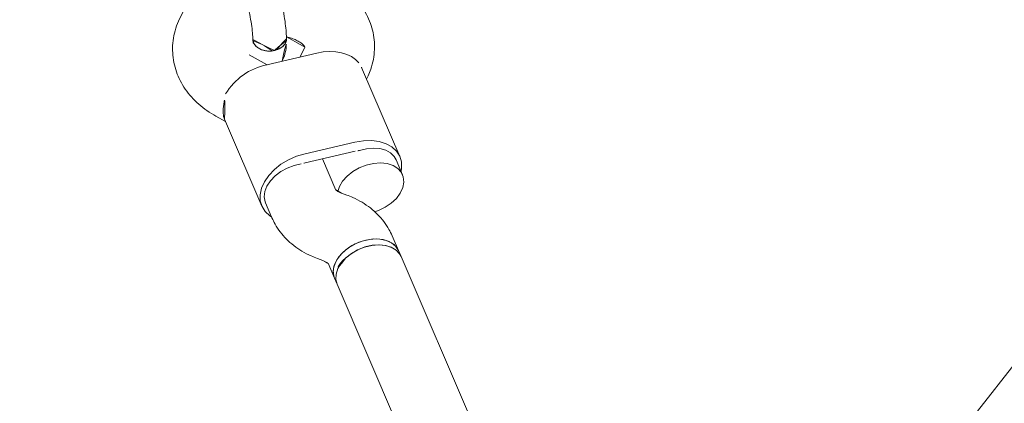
# Model space of a CAD drawing. Extents: x 5459245 to 5462690, y 5971016 to 5972523.
# Tile 120 of 136: x 5462451.7604 to 5462451.9864, y 5972213.4371 to 5972213.5252. Entities that reach past the tile are written whole.
import ezdxf

# ---------------------------------------------------------------- set-up
doc = ezdxf.new("R2010")
doc.units = 0
doc.layers.add('A_MAŁA ARCHITEKTURA', color=195, linetype='CONTINUOUS', lineweight=9)

# ---------------------------------------------------------------- blocks, each defined once
blk = doc.blocks.new('A$C43995eb0')
at = {"layer": 'A_MAŁA ARCHITEKTURA', "linetype": 'Continuous'}
for p, q in [((1778.64, -748.34), (2082.04, -807.37)), ((2073.65, -805.74), (1981.97, -916.29)), ((1994.28, -926.5), (2092.18, -808.46)), ((1981.02, -917.43), (1978.64, -920.3)), ((1981.97, -916.29), (1981.02, -917.43)), ((1965.08, -924.54), (1962.72, -927.39)), ((1993.33, -927.64), (1994.28, -926.5)), ((1961.67, -926.98), (1947.82, -943.68)), ((1990.96, -930.51), (1993.33, -927.64)), ((1991.11, -933.2), (1990.95, -931.92)), ((1975.07, -933.84), (1975.22, -935.12)), ((1963.39, -937.68), (1970.98, -946.68)), ((1972.82, -945.68), (1965.23, -936.68)), ((1975.22, -936.53), (1970.21, -942.57)), ((1949.33, -941.86), (1948.44, -941.9)), ((1985.15, -949.61), (1987.53, -946.75)), ((1972.32, -966.76), (1986.2, -950.03)), ((1949.21, -954.78), (1956.8, -963.79)), ((1949.22, -957.88), (1951.71, -957.76)), ((1956.75, -963.73), (1956.62, -968.4)), ((1972.61, -968.84), (1972.68, -966.32))]:
    blk.add_line(p, q, dxfattribs=at)
at = {"layer": 'A_MAŁA ARCHITEKTURA', "linetype": 'Continuous', "flags": 128}
for points in [[(1981.02, -917.43), (1980.66, -917.95), (1980.23, -919.07), (1980.13, -920.35), (1980.36, -921.73), (1980.91, -923.15), (1981.75, -924.55), (1982.85, -925.85), (1984.14, -926.99), (1985.58, -927.92), (1987.09, -928.61), (1988.61, -929.01), (1990.06, -929.1), (1991.38, -928.89), (1992.49, -928.39), (1993.33, -927.64)], [(1982.27, -925.21), (1981.3, -923.86), (1980.6, -922.44), (1980.21, -921.03), (1980.14, -919.69), (1980.41, -918.49), (1980.99, -917.47), (1981.02, -917.43)], [(1988.12, -927.5), (1986.61, -926.83), (1985.16, -925.9), (1983.86, -924.77), (1982.75, -923.48), (1981.89, -922.09), (1981.33, -920.67), (1981.08, -919.28), (1981.17, -917.99), (1981.57, -916.87), (1981.96, -916.29)], [(1981.97, -916.29), (1981.61, -916.81), (1981.18, -917.93), (1981.08, -919.21), (1981.31, -920.59), (1981.86, -922.01), (1982.7, -923.4), (1983.79, -924.7), (1985.09, -925.85), (1986.53, -926.78), (1988.04, -927.47), (1989.56, -927.87), (1991.01, -927.96), (1992.32, -927.75), (1993.44, -927.25), (1994.28, -926.5)], [(1975.62, -926.39), (1974.94, -925.75), (1973.57, -924.7), (1972.08, -923.89), (1970.56, -923.34), (1969.07, -923.09), (1967.68, -923.15), (1966.45, -923.51), (1965.45, -924.16), (1964.72, -925.06), (1964.3, -926.18), (1964.2, -927.46), (1964.43, -928.85), (1964.97, -930.27), (1965.81, -931.66), (1966.91, -932.96), (1968.2, -934.1), (1969.64, -935.04), (1971.16, -935.72), (1972.67, -936.12), (1974.12, -936.22), (1975.32, -936.04)], [(1964.52, -925.22), (1963.83, -925.44), (1962.59, -926.12), (1961.6, -927.07), (1960.9, -928.25), (1960.52, -929.63), (1960.47, -931.16), (1960.74, -932.78), (1961.33, -934.45), (1962.23, -936.1), (1963.39, -937.68)], [(1993.33, -927.64), (1992.96, -928.03), (1991.96, -928.68), (1990.74, -929.04), (1989.35, -929.09), (1987.86, -928.84), (1986.33, -928.3), (1984.85, -927.49), (1983.47, -926.44), (1982.27, -925.21)], [(1962.72, -927.39), (1962.24, -928.13), (1961.89, -929.26), (1961.85, -930.53), (1962.12, -931.9), (1962.7, -933.29), (1963.55, -934.64), (1964.64, -935.9)], [(1946.81, -945.14), (1946.45, -946.17), (1946.27, -947.29), (1946.3, -948.49), (1946.52, -949.75), (1946.93, -951.03), (1947.52, -952.32), (1948.29, -953.57), (1949.21, -954.78)], [(1970.98, -946.68), (1972.38, -948.14), (1973.95, -949.42), (1975.66, -950.48), (1977.43, -951.28), (1979.22, -951.81), (1980.95, -952.03), (1982.58, -951.95), (1984.04, -951.56), (1985.28, -950.89), (1986.27, -949.94), (1986.97, -948.76), (1987.35, -947.38), (1987.4, -946.9)], [(1985.15, -949.61), (1984.98, -949.81), (1984.06, -950.51), (1982.91, -950.94), (1981.59, -951.08), (1980.15, -950.92), (1978.66, -950.48), (1977.19, -949.77), (1975.79, -948.83), (1974.54, -947.69), (1973.49, -946.41)]]:
    blk.add_lwpolyline(points, dxfattribs=at)
at = {"layer": 'A_MAŁA ARCHITEKTURA', "linetype": 'Continuous'}
for centre, radius, start, end in [((1990.47, -922.45), 5.57, 245.0796, 313.2226), ((1973.58, -929.63), 10.92, 215.0462, 220.1559), ((1981.63, -938.25), 11.52, 220.147, 225.0776), ((1968.05, -954.75), 14.43, 218.7797, 266.0178)]:
    blk.add_arc(centre, radius, start, end, dxfattribs=at)
for points, knots in [([(1978.64, -920.3), (1978.31, -920.73), (1977.54, -921.72), (1976.57, -923.46), (1975.76, -925.48), (1975.2, -927.65), (1974.91, -929.94), (1974.88, -932.02), (1975.01, -933.33), (1975.07, -933.84)], [0, 0, 0, 0, 0.115781, 0.26696, 0.419714, 0.575324, 0.734016, 0.895559, 1, 1, 1, 1]), ([(1990.95, -931.92), (1990.94, -931.79), (1990.9, -931.38), (1990.92, -930.84), (1991.01, -930.44), (1991.03, -930.41), (1991.04, -930.4)], [0, 0, 0, 0, 0.13432, 0.417664, 0.711173, 1, 1, 1, 1]), ([(1987.53, -946.75), (1987.87, -946.32), (1988.63, -945.32), (1989.6, -943.59), (1990.41, -941.56), (1990.97, -939.39), (1991.26, -937.11), (1991.29, -935.03), (1991.16, -933.72), (1991.11, -933.2)], [0, 0, 0, 0, 0.1157806, 0.2669601, 0.4197139, 0.5753244, 0.7340164, 0.8955592, 1, 1, 1, 1]), ([(1975.22, -935.12), (1975.23, -935.26), (1975.27, -935.67), (1975.25, -936.21), (1975.16, -936.6), (1975.14, -936.63), (1975.13, -936.65)], [0, 0, 0, 0, 0.13432, 0.417664, 0.711173, 1, 1, 1, 1]), ([(1948.44, -941.9), (1947.9, -941.94), (1946.58, -942.05), (1944.56, -942.51), (1942.43, -943.31), (1940.46, -944.4), (1938.68, -945.74), (1937.11, -947.32), (1935.75, -949.11), (1934.63, -951.08), (1933.75, -953.23), (1933.11, -955.53), (1932.74, -957.95), (1932.65, -960.47), (1932.82, -963.06), (1933.27, -965.66), (1933.99, -968.25), (1934.94, -970.78), (1935.78, -972.38), (1936.19, -973.17)], [0, 0, 0, 0, 0.0419453, 0.1011602, 0.1595465, 0.2171241, 0.2742403, 0.3311681, 0.3882968, 0.445984, 0.5045197, 0.5640849, 0.624718, 0.6863095, 0.7486425, 0.8114674, 0.8745747, 0.9378149, 1, 1, 1, 1]), ([(1947.83, -943.69), (1947.81, -943.7), (1947.43, -944.04), (1947.12, -944.6), (1946.81, -945.14)], [0, 0, 0, 0, 0.028905, 1, 1, 1, 1]), ([(1949.06, -962.67), (1948.96, -962.27), (1948.76, -961.44), (1948.67, -960.29), (1948.71, -959.3), (1948.87, -958.55), (1949.05, -958.09), (1949.18, -957.9), (1949.19, -957.89), (1949.19, -957.89)], [0, 0, 0, 0, 0.14753, 0.307241, 0.466148, 0.626187, 0.790394, 0.964813, 1, 1, 1, 1]), ([(1949.55, -962.39), (1949.09, -962.65), (1948.12, -963.19), (1946.45, -964.28), (1944.56, -965.62), (1942.51, -967.22), (1940.42, -968.99), (1938.43, -970.82), (1936.64, -972.62), (1935.7, -973.71), (1935.24, -974.24)], [0, 0, 0, 0, 0.103939, 0.216998, 0.338542, 0.467094, 0.600419, 0.735693, 0.86985, 1, 1, 1, 1]), ([(1954.47, -961.04), (1954.4, -961.03), (1953.86, -960.96), (1952.72, -961.16), (1951.04, -961.64), (1949.82, -962.26), (1949.21, -962.58)], [0, 0, 0, 0, 0.050899, 0.3481182, 0.6688321, 1, 1, 1, 1]), ([(1953.06, -963.67), (1952.77, -963.37), (1952.18, -962.76), (1951.13, -962.28), (1950.15, -962.16), (1949.63, -962.4), (1949.39, -962.51)], [0, 0, 0, 0, 0.260198, 0.520396, 0.780583, 1, 1, 1, 1]), ([(1949.43, -962.49), (1949.47, -962.46), (1949.76, -962.23), (1950.5, -962.18), (1951.52, -962.41), (1952.42, -962.97), (1952.88, -963.48), (1953.06, -963.67)], [0, 0, 0, 0, 0.0468536, 0.3096727, 0.5725348, 0.8354345, 1, 1, 1, 1]), ([(1953.06, -963.67), (1953.32, -964.02), (1953.83, -964.72), (1954.24, -965.97), (1954.34, -967.19), (1954.07, -968.25), (1953.61, -968.98), (1953.17, -969.17), (1953.02, -969.24)], [0, 0, 0, 0, 0.1810806, 0.3621614, 0.5432344, 0.7242869, 0.9053115, 1, 1, 1, 1]), ([(1953.06, -969.25), (1953.29, -969.11), (1953.78, -968.79), (1954.21, -967.88), (1954.34, -966.74), (1954.12, -965.5), (1953.65, -964.44), (1953.23, -963.88), (1953.06, -963.67)], [0, 0, 0, 0, 0.15851, 0.340372, 0.522257, 0.704172, 0.886112, 1, 1, 1, 1]), ([(1972.28, -966.73), (1972.24, -966.8), (1972.05, -967.16), (1970.88, -967.88), (1969.08, -968.6), (1967.65, -968.98), (1967.05, -969.15)], [0, 0, 0, 0, 0.080859, 0.413597, 0.75234, 1, 1, 1, 1]), ([(1940.93, -979.51), (1940.95, -979.54), (1941.59, -980.23), (1942.98, -981.44), (1945.12, -983.04), (1947.41, -984.36), (1949.79, -985.38), (1952.23, -986.08), (1954.68, -986.44), (1957.1, -986.46), (1959.44, -986.15), (1961.65, -985.52), (1963.72, -984.59), (1965.61, -983.4), (1967.31, -981.95), (1968.79, -980.29), (1970.05, -978.42), (1971.08, -976.37), (1971.86, -974.16), (1972.38, -971.82), (1972.57, -970.03), (1972.61, -969.02), (1972.61, -968.84)], [0, 0, 0, 0, 0.002279, 0.060299, 0.118645, 0.17707, 0.235321, 0.293057, 0.349929, 0.405684, 0.460238, 0.513677, 0.566215, 0.618146, 0.669757, 0.721345, 0.773254, 0.825787, 0.879171, 0.933518, 0.987639, 1, 1, 1, 1]), ([(1941.16, -979.21), (1941.46, -978.87), (1942.07, -978.14), (1943.3, -976.88), (1944.78, -975.47), (1946.48, -973.97), (1948.3, -972.49), (1950.11, -971.14), (1951.79, -970), (1952.73, -969.47), (1953.19, -969.21)], [0, 0, 0, 0, 0.103405, 0.216871, 0.339402, 0.469141, 0.603397, 0.738881, 0.872117, 1, 1, 1, 1]), ([(1952.99, -969.32), (1953.21, -969.19), (1953.6, -968.95), (1953.86, -968.82), (1953.75, -968.76), (1953.75, -968.76)], [0, 0, 0, 0, 0.531694, 0.98061, 1, 1, 1, 1]), ([(2042.68, -1027.35), (2038.84, -1027.3), (2027.57, -1027.16), (2008.87, -1026.68), (1986.57, -1025.82), (1964.28, -1024.63), (1942, -1023.11), (1925.85, -1021.85), (1917.12, -1021.01), (1915.81, -1020.88)], [0, 0, 0, 0, 0.090557, 0.266211, 0.441865, 0.617518, 0.793169, 0.968818, 1, 1, 1, 1])]:
    blk.add_open_spline(points, degree=3, knots=knots, dxfattribs=at)

msp = doc.modelspace()

# ---------------------------------------------------------------- block references
at = {"layer": 'A_MAŁA ARCHITEKTURA', "xscale": 0.001, "yscale": 0.001, "zscale": 0.001, "rotation": 242.9301705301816}
msp.add_blockref('A$C43995eb0', (5462453.5658, 5972214.81866), dxfattribs=at)

doc.saveas('drawing.dxf')
